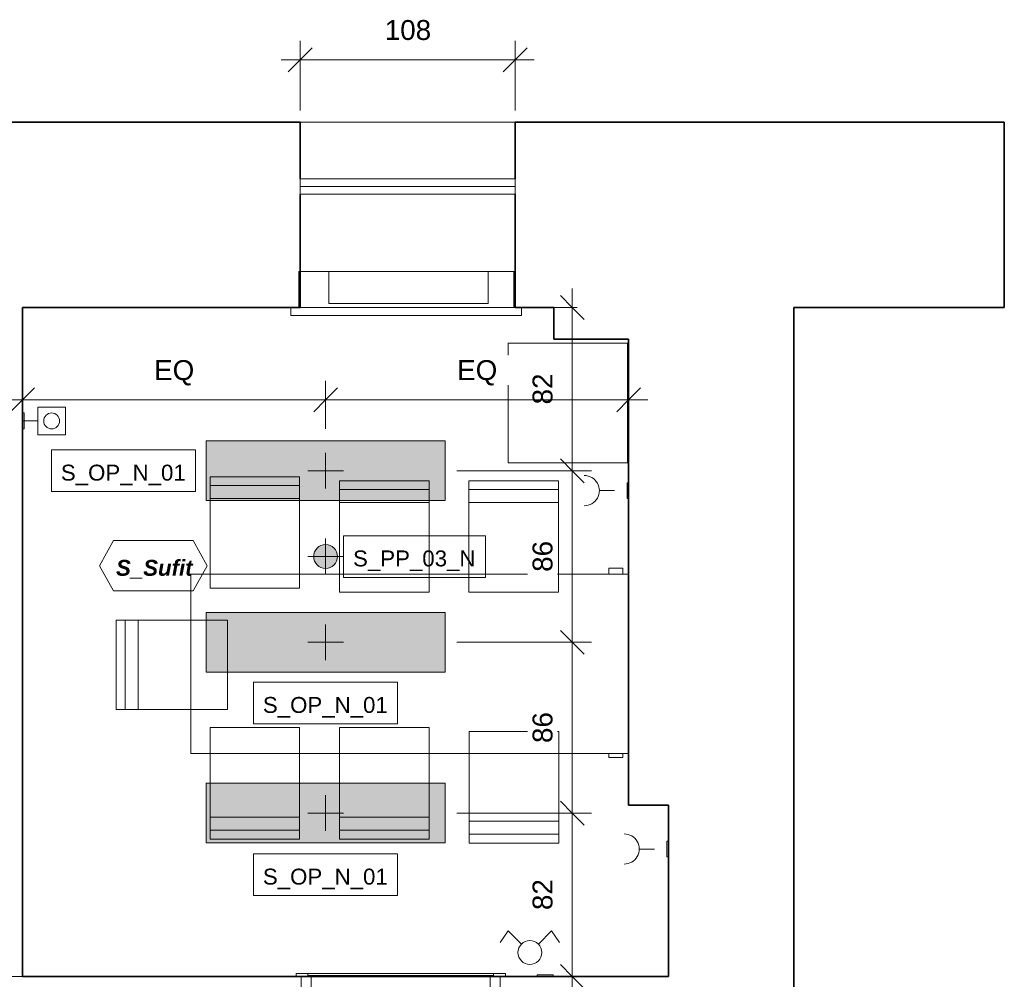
# Model space of a CAD drawing. Header units: centimetres. Extents: x -923 to 131, y 2044 to 2827.
# Tile 14 of 14: x -385 to 110, y 2345 to 2827. Entities that reach past the tile are written whole.
import ezdxf

# ---------------------------------------------------------------- set-up
doc = ezdxf.new("R2010")
doc.units = ezdxf.units.CM
doc.linetypes.add('Kreska', pattern=[0.635, 0.3175, -0.3175])
for name, color, linetype, lineweight in [('_Przerywana-1', 10, 'Kreska', 18), ('Drzwi-1', 253, 'Continuous', 18), ('Elementy szczegółów', 7, 'Continuous', 18), ('Meble-1', 253, 'Continuous', 18), ('Okna-1', 253, 'Continuous', 18), ('Oprawy oświetleniowe', 7, 'Continuous', 18), ('Osprzęt elektryczny-1', 253, 'Continuous', 18), ('Oznaczenia wielu kategorii', 50, 'Continuous', 9), ('Oznaczenia wielu kategorii-1', 7, 'Continuous', 9), ('Symbol gniazda-1', 253, 'Continuous', 18), ('Wymiary', 50, 'Continuous', 9), ('Wymiary-40', 50, 'Continuous', 9), ('Wyposażenie elektryczne-1', 253, 'Continuous', 18), ('Wyposażenie mechaniczne-1', 253, 'Continuous', 18), ('Ściany', 7, 'Continuous', 18), ('Ściany-1', 253, 'Continuous', 18), ('Ściany-2', 250, 'Continuous', 35)]:
    doc.layers.add(name, color=color, linetype=linetype, lineweight=lineweight)
doc.styles.add('Arial', font='arial.ttf', dxfattribs={"height": 8})
doc.styles.add('Arial_1', font='arial.ttf', dxfattribs={"height": 10})
doc.styles.add('Arial_B_I', font='arialbi.ttf', dxfattribs={"height": 8})
doc.dimstyles.new('Przekątna_-_2_5_mm_Arial', dxfattribs={"dimscale": 30.48, "dimtxt": 10.202594, "dimasz": 0.393701, "dimexe": 0.314961, "dimexo": 0.19685, "dimgap": 0.229659, "dimtad": 1, "dimdec": 0, "dimzin": 0, "dimdsep": 46, "dimtxsty": 'Arial_1', "dimblk1": 'OBLIQUE', "dimblk2": 'OBLIQUE', "dimsah": 1, "dimcen": 0.09, "dimdle": 0.314961, "dimazin": 0, "dimtfac": 1, "dimtdec": 4, "dimtix": 1, "dimtmove": 0, "dimatfit": 3, "dimfxl": 1, "dimtvp": 1, "dimtfill": 1, "dimtolj": 1, "dimtzin": 0, "dimarcsym": 2})

# ---------------------------------------------------------------- blocks, each defined once
blk = doc.blocks.new('HVAC_Heaters_Purmo_V4 - Family Type Catalog Requied-837107-Rzut_sufitu projektowany')
at = {"layer": 'Wyposażenie mechaniczne-1'}
for p, q in [((49.99, 50.4), (-30.01, 50.4)), ((-30.01, 50.4), (-30.01, 34.32)), ((49.99, 50.4), (49.99, 34.32))]:
    blk.add_line(p, q, dxfattribs=at)
blk = doc.blocks.new('_TD_drzwi - _TD_drzwi-919487-Rzut_sufitu projektowany')
at = {"layer": '_Przerywana-1'}
for p, q in [((-46.6, 7.65), (46.6, 7.65)), ((46.6, -7.65), (-46.6, -7.65))]:
    blk.add_line(p, q, dxfattribs=at)
at = {"layer": 'Drzwi-1'}
for p, q in [((-52.6, 7.65), (-52.6, 6.25)), ((-46.6, 7.65), (-52.6, 7.65)), ((-52.6, 6.25), (-50, 6.25)), ((-50, -6.25), (-50, 6.25)), ((46.6, 7.65), (-46.6, 7.65)), ((-46.6, 7.65), (-46.6, 6.65)), ((-45, 6.65), (-46.6, 6.65)), ((45, 6.65), (-45, 6.65)), ((-45, 6.65), (-45, -3.45)), ((45, -3.45), (45, 6.65)), ((45, 6.65), (46.6, 6.65)), ((46.6, 6.65), (46.6, 7.65)), ((46.6, 7.65), (52.6, 7.65)), ((52.6, 6.25), (50, 6.25)), ((50, 6.25), (50, -6.25)), ((52.6, 7.65), (52.6, 6.25)), ((-46.6, -3.45), (-45, -3.45)), ((-46.6, -3.45), (-46.6, -7.65)), ((-45, -3.45), (45, -3.45)), ((46.6, -3.45), (45, -3.45)), ((46.6, -7.65), (46.6, -3.45)), ((-52.6, -7.65), (-52.6, -6.25)), ((-50, -6.25), (-52.6, -6.25)), ((-52.6, -7.65), (-46.6, -7.65)), ((-46.6, -7.65), (46.6, -7.65)), ((-46.6, -7.65), (-46.6, -100.85)), ((52.6, -7.65), (46.6, -7.65)), ((50, -6.25), (52.6, -6.25)), ((52.6, -6.25), (52.6, -7.65))]:
    blk.add_line(p, q, dxfattribs=at)
blk.add_arc((-46.6, -7.65), 93.2, 270, 360, dxfattribs=at)
blk = doc.blocks.new('Bimroom_Collection_Dining_Chair_2022 - Dining Chair-775751-Rzut_sufitu projektowany')
at = {"layer": 'Meble-1'}
for p, q in [((-22.5, -28), (-22.5, 28)), ((-22.5, 28), (22.5, 28)), ((22.5, 28), (22.5, -28)), ((-22.5, -17), (22.5, -17)), ((-22.5, -23.5), (22.5, -23.5)), ((22.5, -28), (-22.5, -28))]:
    blk.add_line(p, q, dxfattribs=at)
blk = doc.blocks.new('Bimroom_Collection_Dining_Chair_2022 - Dining Chair-486973-Rzut_sufitu projektowany')
at = {"layer": 'Meble-1'}
for p, q in [((22.5, 28), (-22.5, 28)), ((-22.5, 28), (-22.5, -28)), ((22.5, -28), (22.5, 28)), ((-22.5, 23.5), (22.5, 23.5)), ((-22.5, 17), (22.5, 17)), ((-22.5, -28), (22.5, -28))]:
    blk.add_line(p, q, dxfattribs=at)
blk = doc.blocks.new('TV01 - TV01-849464-Rzut_sufitu projektowany')
at = {"layer": 'Wyposażenie elektryczne-1'}
for p, q in [((-89.22, 2560.08), (-89.22, 2563.08)), ((-89.22, 2563.08), (-82.22, 2563.08)), ((-82.22, 2563.08), (-82.22, 2560.08)), ((-89.22, 2468.08), (-89.22, 2470.08)), ((-82.22, 2470.08), (-82.22, 2468.08)), ((-82.22, 2468.08), (-89.22, 2468.08))]:
    blk.add_line(p, q, dxfattribs=at)
blk = doc.blocks.new('Szafka rack - Szafka rack-849890-Rzut_sufitu projektowany')
at = {"layer": 'Wyposażenie elektryczne-1'}
for p, q in [((-139.72, 2604.08), (-139.72, 2664.08)), ((-139.72, 2664.08), (-79.72, 2664.08)), ((-79.72, 2664.08), (-79.72, 2604.08)), ((-79.72, 2604.08), (-139.72, 2604.08))]:
    blk.add_line(p, q, dxfattribs=at)
blk = doc.blocks.new('PApapetttsy3 - PApapetttsy-921977-Rzut_sufitu projektowany')
at = {"layer": 'Okna-1'}
for p, q in [((-508.22, 2682.08), (-508.22, 2700.08)), ((-400.22, 2700.08), (-400.22, 2682.08)), ((-512.22, 2678.08), (-512.22, 2682.08)), ((-512.22, 2682.08), (-508.22, 2682.08)), ((-400.22, 2682.08), (-396.22, 2682.08)), ((-396.22, 2682.08), (-396.22, 2678.08)), ((-396.22, 2678.08), (-512.22, 2678.08))]:
    blk.add_line(p, q, dxfattribs=at)
blk = doc.blocks.new('TD_gniazda_wlaczniki_r01 - Przycisk-V5-Rzut_sufitu projektowany')
at = {"layer": 'Osprzęt elektryczny-1'}
for p, q in [((-383.72, 2629.08), (-383.72, 2621.08)), ((-383.72, 2629.08), (-382.92, 2629.08)), ((-382.92, 2621.08), (-382.92, 2629.08)), ((-383.72, 2621.08), (-382.92, 2621.08))]:
    blk.add_line(p, q, dxfattribs=at)
at = {"layer": 'Symbol gniazda-1'}
for p, q in [((-362.12, 2632.08), (-376.12, 2632.08)), ((-376.12, 2632.08), (-376.12, 2625.08)), ((-362.12, 2618.08), (-362.12, 2632.08)), ((-383.72, 2625.08), (-376.12, 2625.08)), ((-376.12, 2625.08), (-376.12, 2618.08)), ((-376.12, 2618.08), (-362.12, 2618.08))]:
    blk.add_line(p, q, dxfattribs=at)
blk.add_circle((-369.12, 2625.08), 4, dxfattribs=at)
blk = doc.blocks.new('TD_gniazda_wlaczniki_r01 - Łącznik_podwójny-940077-Rzut_sufitu projektowany')
at = {"layer": 'Osprzęt elektryczny-1'}
for p, q in [((-676.47, 2346.88), (-684.47, 2346.88)), ((-684.47, 2346.08), (-684.47, 2346.88)), ((-684.47, 2346.08), (-676.47, 2346.08)), ((-676.47, 2346.88), (-676.47, 2346.08))]:
    blk.add_line(p, q, dxfattribs=at)
at = {"layer": 'Symbol gniazda-1'}
for p, q in [((-698.92, 2368.94), (-702.99, 2363.14)), ((-698.92, 2368.94), (-692.31, 2362.33)), ((-677.21, 2368.94), (-683.82, 2362.33)), ((-677.21, 2368.94), (-673.14, 2363.14))]:
    blk.add_line(p, q, dxfattribs=at)
blk.add_circle((-688.07, 2358.09), 6, dxfattribs=at)
blk = doc.blocks.new('TD_gniazda_wlaczniki_r01 - Gniazdo_wtykowe-V4-Rzut_sufitu projektowany')
at = {"layer": 'Osprzęt elektryczny-1'}
for p, q in [((-793.24, 2546.91), (-793.65, 2538.92)), ((-793.24, 2546.91), (-792.44, 2546.87)), ((-792.85, 2538.88), (-792.44, 2546.87)), ((-793.65, 2538.92), (-792.85, 2538.88))]:
    blk.add_line(p, q, dxfattribs=at)
at = {"layer": 'Symbol gniazda-1'}
blk.add_line((-786.38, 2542.55), (-778.79, 2542.16), dxfattribs=at)
blk.add_arc((-771.2, 2541.77), 7.6, 87.0641, 267.0641, dxfattribs=at)
blk = doc.blocks.new('Bimroom_Collection_Dining_Table_2022 - Dining Table-499016-Rzut_sufitu projektowany')
at = {"layer": 'Meble-1'}
for p, q in [((110, 45), (-110, 45)), ((-110, 45), (-110, -45)), ((110, -45), (110, 45)), ((-110, -45), (110, -45))]:
    blk.add_line(p, q, dxfattribs=at)
blk = doc.blocks.new('Zabudowa_szachtu1 - Zabudowa_szachtu-810303-Rzut_sufitu projektowany')
at = {"layer": 'Ściany-2'}
for p, q in [((-116.82, 2666.08), (-116.82, 2682.08)), ((-79.22, 2666.08), (-116.82, 2666.08)), ((-79.22, 2432.08), (-79.22, 2666.08)), ((-59.22, 2432.08), (-79.22, 2432.08))]:
    blk.add_line(p, q, dxfattribs=at)
blk = doc.blocks.new('JANSEN_AG_Jansen_Janisol_Arte_66_window_2022 - Type 1-822849-Rzut_sufitu projektowany')
at = {"layer": 'Elementy szczegółów'}
for p, q in [((-54, 18.05), (-54, 10.45)), ((54, 18.05), (-54, 18.05)), ((54, 10.45), (54, 18.05)), ((54, 14.25), (-54, 14.25)), ((-54, 10.45), (54, 10.45))]:
    blk.add_line(p, q, dxfattribs=at)
blk = doc.blocks.new('Wisząca_podłużna - Nowa oprawa 30_120-912776-Rzut_sufitu projektowany')
at = {"layer": 'Oprawy oświetleniowe'}
blk.add_hatch(color=256, dxfattribs=at).paths.add_polyline_path([(59.67, -15), (-60, -15), (-60, 15), (60, 15), (60, -15)])
for p, q in [((60, 15), (-60, 15)), ((-60, 15), (-60, -15)), ((60, -15), (60, 15)), ((0, 9), (0, -9)), ((-9, 0), (9, 0)), ((-60, -15), (60, -15))]:
    blk.add_line(p, q, dxfattribs=at)
blk = doc.blocks.new('Wisząca_okrągła - Czujka ppoż_nowa-916293-Rzut_sufitu projektowany')
at = {"layer": 'Oprawy oświetleniowe'}
blk.add_hatch(color=256, dxfattribs=at).paths.add_polyline_path([(0, 6), (1.55, 5.8), (3, 5.2), (4.33, 4.13), (5.2, 3), (5.8, 1.55), (6, 0), (5.8, -1.55), (5.2, -3), (4.24, -4.24), (3, -5.2), (1.55, -5.8), (0, -6), (-1.55, -5.8), (-3, -5.2), (-4.24, -4.24), (-5.2, -3), (-5.8, -1.55), (-6, 0), (-5.8, 1.55), (-5.2, 3), (-4.24, 4.24), (-3, 5.2), (-1.55, 5.8)])
for p, q in [((0, 9), (0, -9)), ((-9, 0), (9, 0))]:
    blk.add_line(p, q, dxfattribs=at)
for start, end in [(90, 270), (270, 90)]:
    blk.add_arc((0, 0), 6, start, end, dxfattribs=at)
blk = doc.blocks.new('Tag_MC_Opisy_ścian - Tag_MC_Kod_key_2mm-911955-Rzut_sufitu projektowany')
at = {"layer": 'Oznaczenia wielu kategorii'}
for p, q in [((-0.69, -0.009), (-0.515, 0.306)), ((0.485, 0.306), (-0.515, 0.306)), ((0.66, -0.009), (0.485, 0.306)), ((-0.69, -0.009), (-0.515, -0.324)), ((0.66, -0.009), (0.485, -0.324)), ((-0.515, -0.324), (0.485, -0.324))]:
    blk.add_line(p, q, dxfattribs=at)
blk = doc.blocks.new('DIMBLOCK6-Rzut_sufitu projektowany')
at = {"layer": 'Wymiary-40'}
for p, q in [((-107.52, 2691.68), (-107.52, 2600.08)), ((-107.52, 2682.08), (-117.12, 2682.08)), ((-107.52, 2682.08), (-105.03, 2682.08)), ((-107.52, 2600.08), (-165.47, 2600.08)), ((-107.52, 2600.08), (-97.92, 2600.08))]:
    blk.add_line(p, q, dxfattribs=at)
at = {"layer": 'Wymiary-40', "color": 250, "lineweight": 35}
for p, q in [((-107.52, 2682.08), (-113.52, 2688.08)), ((-107.52, 2682.08), (-101.52, 2676.08)), ((-107.52, 2600.08), (-113.52, 2606.08)), ((-107.52, 2600.08), (-101.52, 2594.08))]:
    blk.add_line(p, q, dxfattribs=at)
at = {"layer": 'Wymiary-40', "color": 0, "insert": (-127.5, 2633.39), "char_height": 10, "width": 18.4588, "attachment_point": 1, "rotation": 90, "line_spacing_factor": 0.941778, "style": 'Arial_1', "bg_fill": 3, "box_fill_scale": 1.25, "bg_fill_color": 256, "bg_fill_true_color": 13158600, "bg_fill_transparency": 0}
blk.add_mtext('82', dxfattribs=at)
blk = doc.blocks.new('_Oblique')
at = {"color": 0, "linetype": 'ByBlock', "lineweight": -2}
blk.add_line((-0.5, -0.5), (0.5, 0.5), dxfattribs=at)
blk = doc.blocks.new('DIMBLOCK7-Rzut_sufitu projektowany')
at = {"layer": 'Wymiary-40', "color": 250, "lineweight": 35}
for p, q in [((-107.52, 2600.08), (-113.52, 2606.08)), ((-107.52, 2600.08), (-101.52, 2594.08)), ((-107.52, 2513.89), (-113.52, 2519.89)), ((-107.52, 2513.89), (-101.52, 2507.89))]:
    blk.add_line(p, q, dxfattribs=at)
at = {"layer": 'Wymiary-40'}
for p, q in [((-107.52, 2600.08), (-165.47, 2600.08)), ((-107.52, 2600.08), (-107.52, 2513.89)), ((-107.52, 2600.08), (-97.92, 2600.08)), ((-107.52, 2513.89), (-165.47, 2513.89)), ((-107.52, 2513.89), (-97.92, 2513.89))]:
    blk.add_line(p, q, dxfattribs=at)
at = {"layer": 'Wymiary-40', "color": 0, "insert": (-127.5, 2549.29), "char_height": 10, "width": 18.4588, "attachment_point": 1, "rotation": 90, "line_spacing_factor": 0.941778, "style": 'Arial_1', "bg_fill": 3, "box_fill_scale": 1.25, "bg_fill_color": 256, "bg_fill_true_color": 13158600, "bg_fill_transparency": 0}
blk.add_mtext('86', dxfattribs=at)
blk = doc.blocks.new('DIMBLOCK8-Rzut_sufitu projektowany')
at = {"layer": 'Wymiary-40', "color": 250, "lineweight": 35}
for p, q in [((-107.52, 2513.89), (-113.52, 2519.89)), ((-107.52, 2513.89), (-101.52, 2507.89)), ((-107.52, 2428.12), (-113.52, 2434.12)), ((-107.52, 2428.12), (-101.52, 2422.12))]:
    blk.add_line(p, q, dxfattribs=at)
at = {"layer": 'Wymiary-40'}
for p, q in [((-107.52, 2513.89), (-165.47, 2513.89)), ((-107.52, 2513.89), (-107.52, 2428.12)), ((-107.52, 2513.89), (-97.92, 2513.89)), ((-107.52, 2428.12), (-165.47, 2428.12)), ((-107.52, 2428.12), (-97.92, 2428.12))]:
    blk.add_line(p, q, dxfattribs=at)
at = {"layer": 'Wymiary-40', "color": 0, "insert": (-127.5, 2463.31), "char_height": 10, "width": 18.4588, "attachment_point": 1, "rotation": 90, "line_spacing_factor": 0.941778, "style": 'Arial_1', "bg_fill": 3, "box_fill_scale": 1.25, "bg_fill_color": 256, "bg_fill_true_color": 13158600, "bg_fill_transparency": 0}
blk.add_mtext('86', dxfattribs=at)
blk = doc.blocks.new('DIMBLOCK9-Rzut_sufitu projektowany')
at = {"layer": 'Wymiary-40', "color": 250, "lineweight": 35}
for p, q in [((-107.52, 2428.12), (-113.52, 2434.12)), ((-107.52, 2428.12), (-101.52, 2422.12)), ((-107.52, 2346.08), (-113.52, 2352.08)), ((-107.52, 2346.08), (-101.52, 2340.08))]:
    blk.add_line(p, q, dxfattribs=at)
at = {"layer": 'Wymiary-40'}
for p, q in [((-107.52, 2428.12), (-165.47, 2428.12)), ((-107.52, 2428.12), (-107.52, 2336.48)), ((-107.52, 2428.12), (-97.92, 2428.12)), ((-107.52, 2346.08), (-117.12, 2346.08)), ((-107.52, 2346.08), (-105.03, 2346.08))]:
    blk.add_line(p, q, dxfattribs=at)
at = {"layer": 'Wymiary-40', "color": 0, "insert": (-127.5, 2379.4), "char_height": 10, "width": 18.4588, "attachment_point": 1, "rotation": 90, "line_spacing_factor": 0.941778, "style": 'Arial_1', "bg_fill": 3, "box_fill_scale": 1.25, "bg_fill_color": 256, "bg_fill_true_color": 13158600, "bg_fill_transparency": 0}
blk.add_mtext('82', dxfattribs=at)
blk = doc.blocks.new('DIMBLOCK10-Rzut_sufitu projektowany')
at = {"layer": 'Wymiary-40', "color": 250, "lineweight": 35}
for p, q in [((-383.72, 2635.64), (-377.72, 2641.64)), ((-231.47, 2635.64), (-225.47, 2641.64)), ((-383.72, 2635.64), (-389.72, 2629.64)), ((-231.47, 2635.64), (-237.47, 2629.64))]:
    blk.add_line(p, q, dxfattribs=at)
at = {"layer": 'Wymiary-40'}
for p, q in [((-231.47, 2635.64), (-231.47, 2645.24)), ((-383.72, 2635.64), (-383.72, 2638.13)), ((-393.32, 2635.64), (-231.47, 2635.64)), ((-383.72, 2635.64), (-383.72, 2626.04)), ((-231.47, 2635.64), (-231.47, 2621.08))]:
    blk.add_line(p, q, dxfattribs=at)
at = {"layer": 'Wymiary-40', "color": 0, "insert": (-317.64, 2655.62), "char_height": 10, "width": 24.1095, "attachment_point": 1, "line_spacing_factor": 0.941778, "style": 'Arial_1', "bg_fill": 3, "box_fill_scale": 1.25, "bg_fill_color": 256, "bg_fill_true_color": 13158600, "bg_fill_transparency": 0}
blk.add_mtext('EQ', dxfattribs=at)
blk = doc.blocks.new('DIMBLOCK11-Rzut_sufitu projektowany')
at = {"layer": 'Wymiary-40'}
for p, q in [((-231.47, 2635.64), (-231.47, 2645.24)), ((-79.22, 2635.64), (-79.22, 2638.13)), ((-231.47, 2635.64), (-69.62, 2635.64)), ((-231.47, 2635.64), (-231.47, 2621.08)), ((-79.22, 2635.64), (-79.22, 2626.04))]:
    blk.add_line(p, q, dxfattribs=at)
at = {"layer": 'Wymiary-40', "color": 250, "lineweight": 35}
for p, q in [((-231.47, 2635.64), (-225.47, 2641.64)), ((-79.22, 2635.64), (-73.22, 2641.64)), ((-231.47, 2635.64), (-237.47, 2629.64)), ((-79.22, 2635.64), (-85.22, 2629.64))]:
    blk.add_line(p, q, dxfattribs=at)
at = {"layer": 'Wymiary-40', "color": 0, "insert": (-165.39, 2655.62), "char_height": 10, "width": 24.1095, "attachment_point": 1, "line_spacing_factor": 0.941778, "style": 'Arial_1', "bg_fill": 3, "box_fill_scale": 1.25, "bg_fill_color": 256, "bg_fill_true_color": 13158600, "bg_fill_transparency": 0}
blk.add_mtext('EQ', dxfattribs=at)
blk = doc.blocks.new('DIMBLOCK21-Rzut_sufitu projektowany')
at = {"layer": 'Wymiary-40'}
for p, q in [((-244.22, 2806.47), (-244.22, 2816.07)), ((-136.22, 2806.47), (-136.22, 2816.07)), ((-253.82, 2806.47), (-126.62, 2806.47)), ((-244.22, 2806.47), (-244.22, 2781.08)), ((-136.22, 2806.47), (-136.22, 2781.08))]:
    blk.add_line(p, q, dxfattribs=at)
at = {"layer": 'Wymiary-40', "color": 250, "lineweight": 35}
for p, q in [((-244.22, 2806.47), (-238.22, 2812.47)), ((-136.22, 2806.47), (-130.22, 2812.47)), ((-244.22, 2806.47), (-250.22, 2800.47)), ((-136.22, 2806.47), (-142.22, 2800.47))]:
    blk.add_line(p, q, dxfattribs=at)
at = {"layer": 'Wymiary-40', "color": 0, "insert": (-201.76, 2826.45), "char_height": 10, "width": 27.6883, "attachment_point": 1, "line_spacing_factor": 0.941778, "style": 'Arial_1', "bg_fill": 3, "box_fill_scale": 1.25, "bg_fill_color": 256, "bg_fill_true_color": 13158600, "bg_fill_transparency": 0}
blk.add_mtext('108', dxfattribs=at)

msp = doc.modelspace()

# ---------------------------------------------------------------- linework, layer by layer
at = {"layer": 'Oznaczenia wielu kategorii', "flags": 128}
for points in [[(-369.13, 2610.56), (-296.81, 2610.56), (-296.81, 2589.6), (-369.13, 2589.6)], [(-267.63, 2493.88), (-195.31, 2493.88), (-195.31, 2472.92), (-267.63, 2472.92)], [(-267.63, 2407.65), (-195.31, 2407.65), (-195.31, 2386.69), (-267.63, 2386.69)]]:
    msp.add_lwpolyline(points, close=True, dxfattribs=at)
at = {"layer": 'Ściany'}
for p, q in [((-136.22, 2775.08), (-244.22, 2775.08)), ((-244.22, 2682.08), (-136.22, 2682.08))]:
    msp.add_line(p, q, dxfattribs=at)
at = {"layer": 'Ściany-1'}
for p, q in [((-244.97, 2700.08), (-136.22, 2700.08)), ((-383.72, 2346.08), (-396.22, 2346.08))]:
    msp.add_line(p, q, dxfattribs=at)
at = {"layer": 'Ściany-2'}
for p, q in [((-400.22, 2775.08), (-244.22, 2775.08)), ((-244.22, 2775.08), (-244.22, 2746.63)), ((-136.22, 2775.08), (109.52, 2775.08)), ((-136.22, 2746.63), (-136.22, 2775.08)), ((109.52, 2775.08), (109.52, 2682.08)), ((-244.22, 2739.03), (-244.22, 2682.08)), ((-136.22, 2682.08), (-136.22, 2739.03)), ((-244.22, 2682.08), (-383.72, 2682.08)), ((-383.72, 2682.08), (-383.72, 2346.08)), ((-116.82, 2682.08), (-136.22, 2682.08)), ((109.52, 2682.08), (3.78, 2682.08)), ((3.78, 2682.08), (3.78, 2131.08)), ((-59.22, 2346.08), (-59.22, 2432.08)), ((-383.72, 2346.08), (-59.22, 2346.08))]:
    msp.add_line(p, q, dxfattribs=at)

# ---------------------------------------------------------------- block references
at = {"layer": '_Przerywana-1'}
msp.add_blockref('_TD_drzwi - _TD_drzwi-919487-Rzut_sufitu projektowany', (-193.72, 2339.83), dxfattribs=at)
at = {"layer": 'Elementy szczegółów'}
msp.add_blockref('JANSEN_AG_Jansen_Janisol_Arte_66_window_2022 - Type 1-822849-Rzut_sufitu projektowany', (-190.22, 2728.58), dxfattribs=at)
at = {"layer": 'Meble-1'}
for name, p, rotation in [('Bimroom_Collection_Dining_Chair_2022 - Dining Chair-775751-Rzut_sufitu projektowany', (-267.02, 2569.08), 180), ('Bimroom_Collection_Dining_Table_2022 - Dining Table-499016-Rzut_sufitu projektowany', (-189.22, 2503.08), 180), ('Bimroom_Collection_Dining_Chair_2022 - Dining Chair-775751-Rzut_sufitu projektowany', (-308.72, 2502.58), 270.0000000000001), ('Bimroom_Collection_Dining_Chair_2022 - Dining Chair-486973-Rzut_sufitu projektowany', (-267.02, 2443.08), 180)]:
    msp.add_blockref(name, p, dxfattribs=dict(at, rotation=rotation))
for name, p in [('Bimroom_Collection_Dining_Chair_2022 - Dining Chair-486973-Rzut_sufitu projektowany', (-202.02, 2567.08)), ('Bimroom_Collection_Dining_Chair_2022 - Dining Chair-486973-Rzut_sufitu projektowany', (-137.02, 2567.08)), ('Bimroom_Collection_Dining_Chair_2022 - Dining Chair-775751-Rzut_sufitu projektowany', (-202.02, 2443.08)), ('Bimroom_Collection_Dining_Chair_2022 - Dining Chair-775751-Rzut_sufitu projektowany', (-136.82, 2441.08))]:
    msp.add_blockref(name, p, dxfattribs=at)
at = {"layer": 'Okna-1'}
msp.add_blockref('PApapetttsy3 - PApapetttsy-921977-Rzut_sufitu projektowany', (263.25, 0), dxfattribs=at)
at = {"layer": 'Oprawy oświetleniowe', "extrusion": (0, 0, -1)}
for p in [(231.47, 2600.08), (231.47, 2513.89), (231.47, 2428.12)]:
    msp.add_blockref('Wisząca_podłużna - Nowa oprawa 30_120-912776-Rzut_sufitu projektowany', p, dxfattribs=at)
at = {"layer": 'Oprawy oświetleniowe', "extrusion": (0, 0, -1), "rotation": 180}
msp.add_blockref('Wisząca_okrągła - Czujka ppoż_nowa-916293-Rzut_sufitu projektowany', (231.47, 2556.98), dxfattribs=at)
at = {"layer": 'Oznaczenia wielu kategorii', "xscale": 39.99999999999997, "yscale": 39.99999999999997, "zscale": 39.99999999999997}
msp.add_blockref('Tag_MC_Opisy_ścian - Tag_MC_Kod_key_2mm-911955-Rzut_sufitu projektowany', (-317.4, 2552.71), dxfattribs=at)
at = {"layer": 'Symbol gniazda-1'}
for name, p in [('TD_gniazda_wlaczniki_r01 - Przycisk-V5-Rzut_sufitu projektowany', (0, 0)), ('TD_gniazda_wlaczniki_r01 - Łącznik_podwójny-940077-Rzut_sufitu projektowany', (559.25, 0))]:
    msp.add_blockref(name, p, dxfattribs=at)
at = {"layer": 'Symbol gniazda-1', "rotation": 182.9359002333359}
for p in [(-1001.87, 5089.01), (-981.87, 4909.01)]:
    msp.add_blockref('TD_gniazda_wlaczniki_r01 - Gniazdo_wtykowe-V4-Rzut_sufitu projektowany', p, dxfattribs=at)
at = {"layer": 'Wyposażenie elektryczne-1'}
for name, p in [('Szafka rack - Szafka rack-849890-Rzut_sufitu projektowany', (0, 0)), ('TV01 - TV01-849464-Rzut_sufitu projektowany', (0, -12))]:
    msp.add_blockref(name, p, dxfattribs=at)
at = {"layer": 'Wyposażenie mechaniczne-1', "rotation": 180}
msp.add_blockref('HVAC_Heaters_Purmo_V4 - Family Type Catalog Requied-837107-Rzut_sufitu projektowany', (-179.83, 2734.4), dxfattribs=at)
at = {"layer": 'Ściany'}
msp.add_blockref('Zabudowa_szachtu1 - Zabudowa_szachtu-810303-Rzut_sufitu projektowany', (0, 0), dxfattribs=at)

# ---------------------------------------------------------------- texts
at = {"layer": 'Oznaczenia wielu kategorii-1', "char_height": 8, "attachment_point": 5, "line_spacing_factor": 0.936439}
for s, insert, width, style in [('\\pxqc,t5,10,15,20,25,30,35,40,45,50,55,60,65,70,75,80,85,90,95,100,105,110,115,120,125,130,135,140,145,150,155,160;{S_OP_N_01}', (-333.11, 2597.96), 64.32, 'Arial'), ('\\pxqc,t5,10,15,20,25,30,35,40,45,50,55,60,65,70,75,80,85,90,95,100,105,110,115,120,125,130,135,140,145,150,155,160;{S_Sufit}', (-317.54, 2550.6), 39.44, 'Arial_B_I'), ('\\pxqc,t5,10,15,20,25,30,35,40,45,50,55,60,65,70,75,80,85,90,95,100,105,110,115,120,125,130,135,140,145,150,155,160;{S_OP_N_01}', (-231.61, 2481.28), 64.32, 'Arial'), ('\\pxqc,t5,10,15,20,25,30,35,40,45,50,55,60,65,70,75,80,85,90,95,100,105,110,115,120,125,130,135,140,145,150,155,160;{S_OP_N_01}', (-231.61, 2395.05), 64.32, 'Arial')]:
    msp.add_mtext(s, dxfattribs=dict(at, insert=insert, width=width, style=style))

# ---------------------------------------------------------------- next in the draw order: dimensions: what is measured, and where the dimension line sits
at = {"layer": 'Wymiary'}
dim = msp.add_linear_dim(base=(-136.22, 2806.47), p1=(-244.22, 2775.08), p2=(-136.22, 2775.08), dimstyle='Przekątna_-_2_5_mm_Arial', override={"dimpost": '<>', "dimfxl": 108}, dxfattribs=at)
dim.commit()
dim.dimension.update_dxf_attribs({"geometry": 'DIMBLOCK21-Rzut_sufitu projektowany', "text_midpoint": (-190.22, 2818.57)})
dim = msp.add_linear_dim(base=(-107.52, 2600.08), p1=(-99.03, 2682.08), p2=(-171.47, 2600.08), angle=90, dimstyle='Przekątna_-_2_5_mm_Arial', override={"dimpost": '<>', "dimfxl": 109.41419}, dxfattribs=at)
dim.commit()
dim.dimension.update_dxf_attribs({"geometry": 'DIMBLOCK6-Rzut_sufitu projektowany', "text_midpoint": (-119.62, 2641.08)})
dim = msp.add_linear_dim(base=(-231.47, 2635.64), p1=(-383.72, 2644.13), p2=(-231.47, 2615.08), text='EQ', dimstyle='Przekątna_-_2_5_mm_Arial', override={"dimpost": '<>', "dimfxl": 154.996579}, dxfattribs=at)
dim.commit()
dim.dimension.update_dxf_attribs({"geometry": 'DIMBLOCK10-Rzut_sufitu projektowany', "text_midpoint": (-307.59, 2648.12)})

# ---------------------------------------------------------------- next in the draw order: dimensions: what is measured, and where the dimension line sits
dim = msp.add_linear_dim(base=(-79.22, 2635.64), p1=(-231.47, 2615.08), p2=(-79.22, 2644.13), text='EQ', dimstyle='Przekątna_-_2_5_mm_Arial', override={"dimpost": '<>', "dimfxl": 154.996579}, dxfattribs=at)
dim.commit()
dim.dimension.update_dxf_attribs({"geometry": 'DIMBLOCK11-Rzut_sufitu projektowany', "text_midpoint": (-155.34, 2648.12)})
dim = msp.add_linear_dim(base=(-107.52, 2513.89), p1=(-171.47, 2600.08), p2=(-171.47, 2513.89), angle=90, dimstyle='Przekątna_-_2_5_mm_Arial', override={"dimpost": '<>', "dimfxl": 86.183675}, dxfattribs=at)
dim.commit()
dim.dimension.update_dxf_attribs({"geometry": 'DIMBLOCK7-Rzut_sufitu projektowany', "text_midpoint": (-119.62, 2556.98)})

# ---------------------------------------------------------------- next in the draw order: linework, layer by layer
at = {"layer": 'Oznaczenia wielu kategorii', "flags": 128}
msp.add_lwpolyline([(-222.43, 2567.46), (-151.19, 2567.46), (-151.19, 2546.5), (-222.43, 2546.5)], close=True, dxfattribs=at)

# ---------------------------------------------------------------- next in the draw order: texts
at = {"layer": 'Oznaczenia wielu kategorii-1', "insert": (-186.93, 2554.87), "char_height": 8, "width": 63.24, "attachment_point": 5, "line_spacing_factor": 0.936439, "style": 'Arial'}
msp.add_mtext('\\pxqc,t5,10,15,20,25,30,35,40,45,50,55,60,65,70,75,80,85,90,95,100,105,110,115,120,125,130,135,140,145,150,155,160;{S_PP_03_N}', dxfattribs=at)

# ---------------------------------------------------------------- next in the draw order: dimensions: what is measured, and where the dimension line sits
at = {"layer": 'Wymiary'}
dim = msp.add_linear_dim(base=(-107.52, 2428.12), p1=(-171.47, 2513.89), p2=(-171.47, 2428.12), angle=90, dimstyle='Przekątna_-_2_5_mm_Arial', override={"dimpost": '<>', "dimfxl": 85.7773}, dxfattribs=at)
dim.commit()
dim.dimension.update_dxf_attribs({"geometry": 'DIMBLOCK8-Rzut_sufitu projektowany', "text_midpoint": (-119.62, 2471)})

# ---------------------------------------------------------------- next in the draw order: dimensions: what is measured, and where the dimension line sits
dim = msp.add_linear_dim(base=(-107.52, 2346.08), p1=(-171.47, 2428.12), p2=(-99.03, 2346.08), angle=90, dimstyle='Przekątna_-_2_5_mm_Arial', override={"dimpost": '<>', "dimfxl": 109.443441}, dxfattribs=at)
dim.commit()
dim.dimension.update_dxf_attribs({"geometry": 'DIMBLOCK9-Rzut_sufitu projektowany', "text_midpoint": (-119.62, 2387.1)})

doc.saveas('drawing.dxf')
